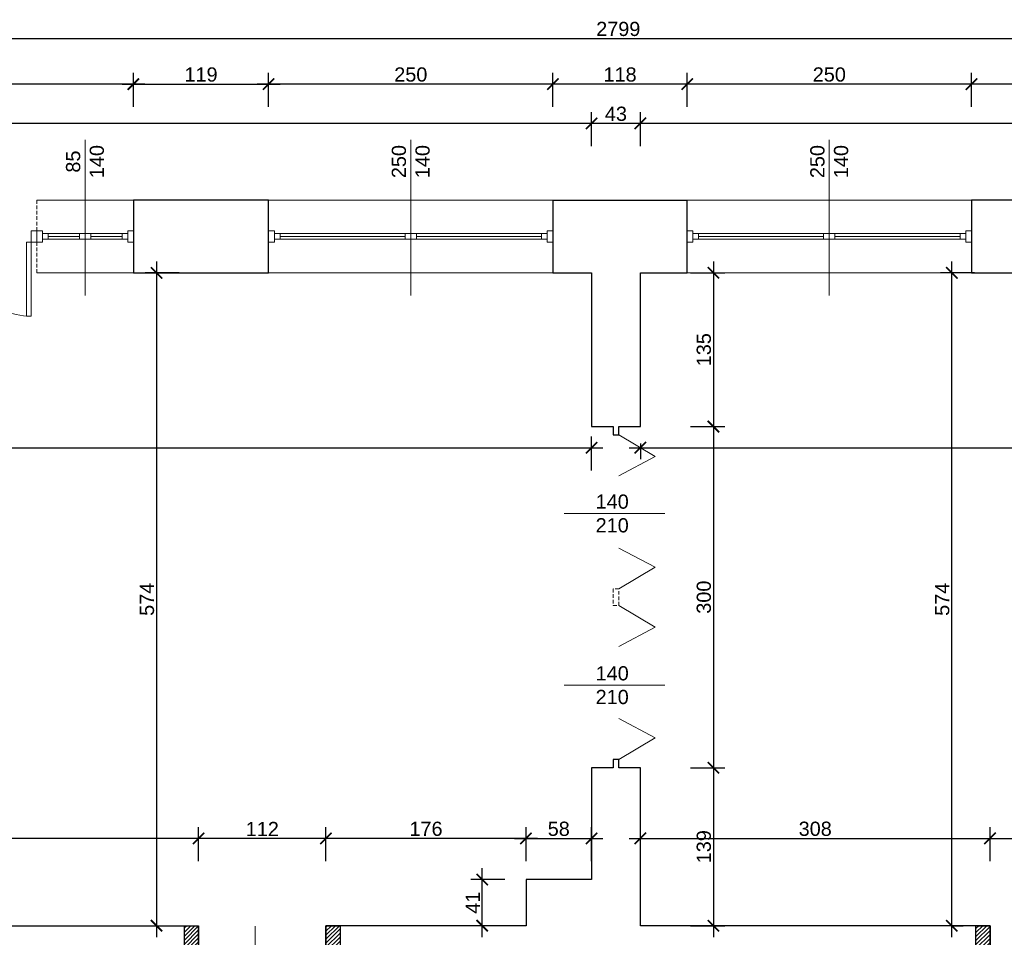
# Model space of a CAD drawing. Header units: millimetres. Extents: x 2709036 to 2756280, y 168165 to 192362.
# Tile 55 of 192: x 2715064 to 2715930, y 186406 to 187213. Entities that reach past the tile are written whole.
import ezdxf

# ---------------------------------------------------------------- set-up
doc = ezdxf.new("R2010")
doc.units = ezdxf.units.MM
doc.header["$MEASUREMENT"] = 0
doc.linetypes.add('HIDDEN2', pattern=[4.7625, 3.175, -1.5875])
for name, color, linetype, lineweight in [('__MAZ_OPIS_STOLARKA', 7, 'Continuous', 0), ('__MAZ_SCHODY', 7, 'Continuous', 0), ('__MAZ_STOLARKA DRZWIOWA ISTN', 7, 'Continuous', 9), ('__MAZ_STOLARKA OKIENNA', 7, 'Continuous', 9), ('__MAZ_WYMIARY', 7, 'Continuous', 9), ('__MAZ_ŚCIANY ISTNIEJĄCE', 7, 'Continuous', 30)]:
    doc.layers.add(name, color=color, linetype=linetype, lineweight=lineweight)
doc.styles.add('Arial', font='arial.ttf')
doc.styles.add('Dimensions', font='arial.ttf')
doc.styles.add('styl1', font='arial.ttf')
doc.dimstyles.new('100', dxfattribs={"dimtxt": 10, "dimasz": 10, "dimexe": 18, "dimexo": 15, "dimgap": 9, "dimtad": 1, "dimdec": 1, "dimrnd": 0.5, "dimdsep": 46, "dimtxsty": 'Dimensions', "dimblk": 'ARCHTICK', "dimcen": 9, "dimdle": 10, "dimadec": 1, "dimazin": 2, "dimtfac": 1, "dimtdec": 4, "dimtofl": 0, "dimtmove": 2, "dimatfit": 3, "dimfxl": 1, "dimtolj": 1, "dimtzin": 0, "dimarcsym": 0})

# ---------------------------------------------------------------- blocks, each defined once
blk = doc.blocks.new('_ArchTick')
at = {"color": 0, "linetype": 'ByBlock', "const_width": 0.15}
blk.add_lwpolyline([(-0.5, -0.5), (0.5, 0.5)], dxfattribs=at)
blk = doc.blocks.new('*D28')
at = {"layer": '__MAZ_WYMIARY', "color": 0, "lineweight": -2}
for p, q in [((2715333.18, 186473.29), (2715333.18, 186503.29)), ((2715509.1, 186473.29), (2715509.1, 186503.29)), ((2715519.1, 186493.29), (2715323.18, 186493.29))]:
    blk.add_line(p, q, dxfattribs=at)
at = {"layer": 'Defpoints', "color": 0, "lineweight": 30}
for p in [(2715333.18, 186493.29), (2715333.18, 186416.55), (2715509.1, 186416.55)]:
    blk.add_point(p, dxfattribs=at)
at = {"layer": '__MAZ_WYMIARY', "color": 0, "lineweight": -2, "xscale": 10, "yscale": 10, "zscale": 10, "rotation": 180}
blk.add_blockref('_ArchTick', (2715333.18, 186493.29), dxfattribs=at)
at = {"layer": '__MAZ_WYMIARY', "color": 0, "lineweight": -2, "xscale": 10, "yscale": 10, "zscale": 10}
blk.add_blockref('_ArchTick', (2715509.1, 186493.29), dxfattribs=at)
at = {"layer": '__MAZ_WYMIARY', "color": 0, "lineweight": 5, "insert": (2715421.14, 186501.67), "char_height": 12.5, "attachment_point": 5, "style": 'Arial'}
blk.add_mtext('\\A1;176', dxfattribs=at)
blk = doc.blocks.new('*D29')
at = {"layer": '__MAZ_WYMIARY', "color": 0, "lineweight": -2}
for p, q in [((2715221.18, 186473.29), (2715221.18, 186503.29)), ((2715333.18, 186473.29), (2715333.18, 186503.29)), ((2715343.18, 186493.29), (2715211.18, 186493.29))]:
    blk.add_line(p, q, dxfattribs=at)
at = {"layer": 'Defpoints', "color": 0, "lineweight": 30}
for p in [(2715221.18, 186493.29), (2715221.18, 186416.55), (2715333.18, 186416.55)]:
    blk.add_point(p, dxfattribs=at)
at = {"layer": '__MAZ_WYMIARY', "color": 0, "lineweight": -2, "xscale": 10, "yscale": 10, "zscale": 10, "rotation": 180}
blk.add_blockref('_ArchTick', (2715221.18, 186493.29), dxfattribs=at)
at = {"layer": '__MAZ_WYMIARY', "color": 0, "lineweight": -2, "xscale": 10, "yscale": 10, "zscale": 10}
blk.add_blockref('_ArchTick', (2715333.18, 186493.29), dxfattribs=at)
at = {"layer": '__MAZ_WYMIARY', "color": 0, "lineweight": 5, "insert": (2715277.18, 186501.56), "char_height": 12.5, "attachment_point": 5, "style": 'Arial'}
blk.add_mtext('\\A1;112', dxfattribs=at)
blk = doc.blocks.new('*D30')
at = {"layer": '__MAZ_WYMIARY', "color": 0, "lineweight": -2}
for p, q in [((2714485.68, 186473.29), (2714485.68, 186503.29)), ((2715221.18, 186473.29), (2715221.18, 186503.29)), ((2715231.18, 186493.29), (2714475.68, 186493.29))]:
    blk.add_line(p, q, dxfattribs=at)
at = {"layer": 'Defpoints', "color": 0, "lineweight": 30}
for p in [(2714485.68, 186493.29), (2714485.68, 186416.55), (2715221.18, 186416.55)]:
    blk.add_point(p, dxfattribs=at)
at = {"layer": '__MAZ_WYMIARY', "color": 0, "lineweight": -2, "xscale": 10, "yscale": 10, "zscale": 10, "rotation": 180}
blk.add_blockref('_ArchTick', (2714485.68, 186493.29), dxfattribs=at)
at = {"layer": '__MAZ_WYMIARY', "color": 0, "lineweight": -2, "xscale": 10, "yscale": 10, "zscale": 10}
blk.add_blockref('_ArchTick', (2715221.18, 186493.29), dxfattribs=at)
at = {"layer": '__MAZ_WYMIARY', "color": 0, "lineweight": 5, "insert": (2714853.43, 186501.68), "char_height": 12.5, "attachment_point": 5, "style": 'Arial'}
blk.add_mtext('\\A1;736', dxfattribs=at)
blk = doc.blocks.new('*D157')
at = {"layer": '__MAZ_WYMIARY', "color": 0, "lineweight": -2}
for p, q in [((2714485.68, 186816.8), (2714485.68, 186846.8)), ((2715566.68, 186816.8), (2715566.68, 186846.8)), ((2714475.68, 186836.8), (2715576.68, 186836.8))]:
    blk.add_line(p, q, dxfattribs=at)
at = {"layer": 'Defpoints', "color": 0, "lineweight": 30}
for p in [(2715566.68, 186836.8), (2715566.68, 186555.39), (2714485.68, 186500.47)]:
    blk.add_point(p, dxfattribs=at)
at = {"layer": '__MAZ_WYMIARY', "color": 0, "lineweight": -2, "xscale": 10, "yscale": 10, "zscale": 10, "rotation": 180}
blk.add_blockref('_ArchTick', (2714485.68, 186836.8), dxfattribs=at)
at = {"layer": '__MAZ_WYMIARY', "color": 0, "lineweight": -2, "xscale": 10, "yscale": 10, "zscale": 10}
blk.add_blockref('_ArchTick', (2715566.68, 186836.8), dxfattribs=at)
at = {"layer": '__MAZ_WYMIARY', "color": 0, "lineweight": 5, "insert": (2715026.18, 186845.18), "char_height": 12.5, "attachment_point": 5, "style": 'Arial'}
blk.add_mtext('\\A1;1081', dxfattribs=at)
blk = doc.blocks.new('*D158')
at = {"layer": '__MAZ_WYMIARY', "color": 0, "lineweight": -2}
for p, q in [((2715184.15, 187000.55), (2715184.15, 186406.55)), ((2715204.15, 186990.55), (2715174.15, 186990.55)), ((2715184.15, 186416.55), (2715194.15, 186416.55))]:
    blk.add_line(p, q, dxfattribs=at)
at = {"layer": 'Defpoints', "color": 0, "lineweight": 30}
for p in [(2715255.98, 186990.55), (2715182.11, 186416.55), (2715184.15, 186416.55)]:
    blk.add_point(p, dxfattribs=at)
at = {"layer": '__MAZ_WYMIARY', "color": 0, "lineweight": -2, "xscale": 10, "yscale": 10, "zscale": 10}
for p, rotation in [((2715184.15, 186990.55), 90), ((2715184.15, 186416.55), 270)]:
    blk.add_blockref('_ArchTick', p, dxfattribs=dict(at, rotation=rotation))
at = {"layer": '__MAZ_WYMIARY', "color": 0, "lineweight": 5, "insert": (2715175.79, 186703.55), "char_height": 12.5, "attachment_point": 5, "rotation": 90, "style": 'Arial'}
blk.add_mtext('\\A1;574', dxfattribs=at)
blk = doc.blocks.new('*D159')
at = {"layer": '__MAZ_WYMIARY', "color": 0, "lineweight": -2}
for p, q in [((2715673.9, 187000.55), (2715673.9, 186845.39)), ((2715653.9, 186990.55), (2715683.9, 186990.55)), ((2715653.9, 186855.39), (2715683.9, 186855.39))]:
    blk.add_line(p, q, dxfattribs=at)
at = {"layer": 'Defpoints', "color": 0, "lineweight": 30}
for p in [(2715609.68, 186990.55), (2715609.68, 186855.39), (2715673.9, 186855.39)]:
    blk.add_point(p, dxfattribs=at)
at = {"layer": '__MAZ_WYMIARY', "color": 0, "lineweight": -2, "xscale": 10, "yscale": 10, "zscale": 10}
for p, rotation in [((2715673.9, 186990.55), 90), ((2715673.9, 186855.39), 270)]:
    blk.add_blockref('_ArchTick', p, dxfattribs=dict(at, rotation=rotation))
at = {"layer": '__MAZ_WYMIARY', "color": 0, "lineweight": 5, "insert": (2715665.51, 186922.97), "char_height": 12.5, "attachment_point": 5, "rotation": 90, "style": 'Arial'}
blk.add_mtext('\\A1;135', dxfattribs=at)
blk = doc.blocks.new('*D160')
at = {"layer": '__MAZ_WYMIARY', "color": 0, "lineweight": -2}
for p, q in [((2715673.9, 186865.39), (2715673.9, 186545.39)), ((2715653.9, 186855.39), (2715683.9, 186855.39)), ((2715653.9, 186555.39), (2715683.9, 186555.39))]:
    blk.add_line(p, q, dxfattribs=at)
at = {"layer": 'Defpoints', "color": 0, "lineweight": 30}
for p in [(2715609.68, 186855.39), (2715609.68, 186555.39), (2715673.9, 186555.39)]:
    blk.add_point(p, dxfattribs=at)
at = {"layer": '__MAZ_WYMIARY', "color": 0, "lineweight": -2, "xscale": 10, "yscale": 10, "zscale": 10}
for p, rotation in [((2715673.9, 186855.39), 90), ((2715673.9, 186555.39), 270)]:
    blk.add_blockref('_ArchTick', p, dxfattribs=dict(at, rotation=rotation))
at = {"layer": '__MAZ_WYMIARY', "color": 0, "lineweight": 5, "insert": (2715665.51, 186705.39), "char_height": 12.5, "attachment_point": 5, "rotation": 90, "style": 'Arial'}
blk.add_mtext('\\A1;300', dxfattribs=at)
blk = doc.blocks.new('*D161')
at = {"layer": '__MAZ_WYMIARY', "color": 0, "lineweight": -2}
for p, q in [((2715673.9, 186565.39), (2715673.9, 186406.55)), ((2715653.9, 186555.39), (2715683.9, 186555.39)), ((2715653.9, 186416.55), (2715683.9, 186416.55))]:
    blk.add_line(p, q, dxfattribs=at)
at = {"layer": 'Defpoints', "color": 0, "lineweight": 30}
for p in [(2715609.68, 186555.39), (2715609.68, 186416.55), (2715673.9, 186416.55)]:
    blk.add_point(p, dxfattribs=at)
at = {"layer": '__MAZ_WYMIARY', "color": 0, "lineweight": -2, "xscale": 10, "yscale": 10, "zscale": 10}
for p, rotation in [((2715673.9, 186555.39), 90), ((2715673.9, 186416.55), 270)]:
    blk.add_blockref('_ArchTick', p, dxfattribs=dict(at, rotation=rotation))
at = {"layer": '__MAZ_WYMIARY', "color": 0, "lineweight": 5, "insert": (2715665.51, 186485.97), "char_height": 12.5, "attachment_point": 5, "rotation": 90, "style": 'Arial'}
blk.add_mtext('\\A1;139', dxfattribs=at)
blk = doc.blocks.new('*D162')
at = {"layer": '__MAZ_WYMIARY', "color": 0, "lineweight": -2}
for p, q in [((2715883.53, 186406.55), (2715883.53, 187000.55)), ((2715903.5, 186990.55), (2715873.53, 186990.55)), ((2715883.53, 186416.55), (2715893.53, 186416.55))]:
    blk.add_line(p, q, dxfattribs=at)
at = {"layer": 'Defpoints', "color": 0, "lineweight": 30}
for p in [(2715883.53, 186990.55), (2715918.5, 186990.55), (2715870.06, 186416.55)]:
    blk.add_point(p, dxfattribs=at)
at = {"layer": '__MAZ_WYMIARY', "color": 0, "lineweight": -2, "xscale": 10, "yscale": 10, "zscale": 10}
for p, rotation in [((2715883.53, 186990.55), 90), ((2715883.53, 186416.55), 270)]:
    blk.add_blockref('_ArchTick', p, dxfattribs=dict(at, rotation=rotation))
at = {"layer": '__MAZ_WYMIARY', "color": 0, "lineweight": 5, "insert": (2715875.18, 186703.55), "char_height": 12.5, "attachment_point": 5, "rotation": 90, "style": 'Arial'}
blk.add_mtext('\\A1;574', dxfattribs=at)
blk = doc.blocks.new('*D163')
at = {"layer": '__MAZ_WYMIARY', "color": 0, "lineweight": -2}
for p, q in [((2715609.68, 186840.39), (2715609.68, 186826.8)), ((2715599.68, 186836.8), (2716699.68, 186836.8)), ((2716689.68, 186836.8), (2716689.68, 186826.8))]:
    blk.add_line(p, q, dxfattribs=at)
at = {"layer": 'Defpoints', "color": 0, "lineweight": 30}
for p in [(2715609.68, 186855.39), (2716689.68, 186848.77), (2716689.68, 186836.8)]:
    blk.add_point(p, dxfattribs=at)
at = {"layer": '__MAZ_WYMIARY', "color": 0, "lineweight": -2, "xscale": 10, "yscale": 10, "zscale": 10, "rotation": 180}
blk.add_blockref('_ArchTick', (2715609.68, 186836.8), dxfattribs=at)
at = {"layer": '__MAZ_WYMIARY', "color": 0, "lineweight": -2, "xscale": 10, "yscale": 10, "zscale": 10}
blk.add_blockref('_ArchTick', (2716689.68, 186836.8), dxfattribs=at)
at = {"layer": '__MAZ_WYMIARY', "color": 0, "lineweight": 5, "insert": (2716149.68, 186845.18), "char_height": 12.5, "attachment_point": 5, "style": 'Arial'}
blk.add_mtext('\\A1;1080', dxfattribs=at)
blk = doc.blocks.new('*D274')
at = {"layer": '__MAZ_WYMIARY', "color": 0, "lineweight": -2}
for p, q in [((2715609.68, 187101.96), (2715609.68, 187131.96)), ((2716689.68, 187101.96), (2716689.68, 187131.96)), ((2716699.68, 187121.96), (2715599.68, 187121.96))]:
    blk.add_line(p, q, dxfattribs=at)
at = {"layer": 'Defpoints', "color": 0, "lineweight": 30}
for p in [(2715609.68, 187121.96), (2715609.68, 186990.55), (2716689.68, 186990.55)]:
    blk.add_point(p, dxfattribs=at)
at = {"layer": '__MAZ_WYMIARY', "color": 0, "lineweight": -2, "xscale": 10, "yscale": 10, "zscale": 10, "rotation": 180}
blk.add_blockref('_ArchTick', (2715609.68, 187121.96), dxfattribs=at)
at = {"layer": '__MAZ_WYMIARY', "color": 0, "lineweight": -2, "xscale": 10, "yscale": 10, "zscale": 10}
blk.add_blockref('_ArchTick', (2716689.68, 187121.96), dxfattribs=at)
at = {"layer": '__MAZ_WYMIARY', "color": 0, "lineweight": 5, "insert": (2716149.68, 187130.34), "char_height": 12.5, "attachment_point": 5, "style": 'Arial'}
blk.add_mtext('\\A1;1080', dxfattribs=at)
blk = doc.blocks.new('*D275')
at = {"layer": '__MAZ_WYMIARY', "color": 0, "lineweight": -2}
for p, q in [((2715566.68, 187101.96), (2715566.68, 187131.96)), ((2715609.68, 187101.96), (2715609.68, 187131.96)), ((2715619.68, 187121.96), (2715556.68, 187121.96))]:
    blk.add_line(p, q, dxfattribs=at)
at = {"layer": 'Defpoints', "color": 0, "lineweight": 30}
for p in [(2715566.68, 187121.96), (2715566.68, 186990.55), (2715609.68, 186990.55)]:
    blk.add_point(p, dxfattribs=at)
at = {"layer": '__MAZ_WYMIARY', "color": 0, "lineweight": -2, "xscale": 10, "yscale": 10, "zscale": 10, "rotation": 180}
blk.add_blockref('_ArchTick', (2715566.68, 187121.96), dxfattribs=at)
at = {"layer": '__MAZ_WYMIARY', "color": 0, "lineweight": -2, "xscale": 10, "yscale": 10, "zscale": 10}
blk.add_blockref('_ArchTick', (2715609.68, 187121.96), dxfattribs=at)
at = {"layer": '__MAZ_WYMIARY', "color": 0, "lineweight": 5, "insert": (2715588.18, 187130.35), "char_height": 12.5, "attachment_point": 5, "style": 'Arial'}
blk.add_mtext('\\A1;43', dxfattribs=at)
blk = doc.blocks.new('*D276')
at = {"layer": '__MAZ_WYMIARY', "color": 0, "lineweight": -2}
for p, q in [((2714485.68, 187101.96), (2714485.68, 187131.96)), ((2715566.68, 187101.96), (2715566.68, 187131.96)), ((2715576.68, 187121.96), (2714475.68, 187121.96))]:
    blk.add_line(p, q, dxfattribs=at)
at = {"layer": 'Defpoints', "color": 0, "lineweight": 30}
for p in [(2714485.68, 187121.96), (2714485.68, 186990.55), (2715566.68, 186990.55)]:
    blk.add_point(p, dxfattribs=at)
at = {"layer": '__MAZ_WYMIARY', "color": 0, "lineweight": -2, "xscale": 10, "yscale": 10, "zscale": 10, "rotation": 180}
blk.add_blockref('_ArchTick', (2714485.68, 187121.96), dxfattribs=at)
at = {"layer": '__MAZ_WYMIARY', "color": 0, "lineweight": -2, "xscale": 10, "yscale": 10, "zscale": 10}
blk.add_blockref('_ArchTick', (2715566.68, 187121.96), dxfattribs=at)
at = {"layer": '__MAZ_WYMIARY', "color": 0, "lineweight": 5, "insert": (2715026.18, 187130.34), "char_height": 12.5, "attachment_point": 5, "style": 'Arial'}
blk.add_mtext('\\A1;1081', dxfattribs=at)
blk = doc.blocks.new('*D284')
at = {"layer": '__MAZ_WYMIARY', "color": 0, "lineweight": -2}
for p, q in [((2715900.83, 187136.52), (2715900.83, 187166.52)), ((2716018.04, 187136.52), (2716018.04, 187166.52)), ((2716028.04, 187156.52), (2715890.83, 187156.52))]:
    blk.add_line(p, q, dxfattribs=at)
at = {"layer": 'Defpoints', "color": 0, "lineweight": 30}
for p in [(2715900.83, 187156.52), (2715900.83, 187054.55), (2716018.04, 187054.55)]:
    blk.add_point(p, dxfattribs=at)
at = {"layer": '__MAZ_WYMIARY', "color": 0, "lineweight": -2, "xscale": 10, "yscale": 10, "zscale": 10, "rotation": 180}
blk.add_blockref('_ArchTick', (2715900.83, 187156.52), dxfattribs=at)
at = {"layer": '__MAZ_WYMIARY', "color": 0, "lineweight": -2, "xscale": 10, "yscale": 10, "zscale": 10}
blk.add_blockref('_ArchTick', (2716018.04, 187156.52), dxfattribs=at)
at = {"layer": '__MAZ_WYMIARY', "color": 0, "lineweight": 5, "insert": (2715959.44, 187164.79), "char_height": 12.5, "attachment_point": 5, "style": 'Arial'}
blk.add_mtext('\\A1;117', dxfattribs=at)
blk = doc.blocks.new('*D285')
at = {"layer": '__MAZ_WYMIARY', "color": 0, "lineweight": -2}
for p, q in [((2715650.83, 187136.52), (2715650.83, 187166.52)), ((2715900.83, 187136.52), (2715900.83, 187166.52)), ((2715910.83, 187156.52), (2715640.83, 187156.52))]:
    blk.add_line(p, q, dxfattribs=at)
at = {"layer": 'Defpoints', "color": 0, "lineweight": 30}
for p in [(2715650.83, 187156.52), (2715650.83, 187054.55), (2715900.83, 187054.55)]:
    blk.add_point(p, dxfattribs=at)
at = {"layer": '__MAZ_WYMIARY', "color": 0, "lineweight": -2, "xscale": 10, "yscale": 10, "zscale": 10, "rotation": 180}
blk.add_blockref('_ArchTick', (2715650.83, 187156.52), dxfattribs=at)
at = {"layer": '__MAZ_WYMIARY', "color": 0, "lineweight": -2, "xscale": 10, "yscale": 10, "zscale": 10}
blk.add_blockref('_ArchTick', (2715900.83, 187156.52), dxfattribs=at)
at = {"layer": '__MAZ_WYMIARY', "color": 0, "lineweight": 5, "insert": (2715775.83, 187164.9), "char_height": 12.5, "attachment_point": 5, "style": 'Arial'}
blk.add_mtext('\\A1;250', dxfattribs=at)
blk = doc.blocks.new('*D286')
at = {"layer": '__MAZ_WYMIARY', "color": 0, "lineweight": -2}
for p, q in [((2715532.77, 187136.52), (2715532.77, 187166.52)), ((2715650.83, 187136.52), (2715650.83, 187166.52)), ((2715660.83, 187156.52), (2715522.77, 187156.52))]:
    blk.add_line(p, q, dxfattribs=at)
at = {"layer": 'Defpoints', "color": 0, "lineweight": 30}
for p in [(2715532.77, 187156.52), (2715532.77, 187054.55), (2715650.83, 187054.55)]:
    blk.add_point(p, dxfattribs=at)
at = {"layer": '__MAZ_WYMIARY', "color": 0, "lineweight": -2, "xscale": 10, "yscale": 10, "zscale": 10, "rotation": 180}
blk.add_blockref('_ArchTick', (2715532.77, 187156.52), dxfattribs=at)
at = {"layer": '__MAZ_WYMIARY', "color": 0, "lineweight": -2, "xscale": 10, "yscale": 10, "zscale": 10}
blk.add_blockref('_ArchTick', (2715650.83, 187156.52), dxfattribs=at)
at = {"layer": '__MAZ_WYMIARY', "color": 0, "lineweight": 5, "insert": (2715591.8, 187164.9), "char_height": 12.5, "attachment_point": 5, "style": 'Arial'}
blk.add_mtext('\\A1;118', dxfattribs=at)
blk = doc.blocks.new('*D287')
at = {"layer": '__MAZ_WYMIARY', "color": 0, "lineweight": -2}
for p, q in [((2715282.77, 187136.52), (2715282.77, 187166.52)), ((2715532.77, 187136.52), (2715532.77, 187166.52)), ((2715542.77, 187156.52), (2715272.77, 187156.52))]:
    blk.add_line(p, q, dxfattribs=at)
at = {"layer": 'Defpoints', "color": 0, "lineweight": 30}
for p in [(2715282.77, 187156.52), (2715282.77, 187054.55), (2715532.77, 187054.61)]:
    blk.add_point(p, dxfattribs=at)
at = {"layer": '__MAZ_WYMIARY', "color": 0, "lineweight": -2, "xscale": 10, "yscale": 10, "zscale": 10, "rotation": 180}
blk.add_blockref('_ArchTick', (2715282.77, 187156.52), dxfattribs=at)
at = {"layer": '__MAZ_WYMIARY', "color": 0, "lineweight": -2, "xscale": 10, "yscale": 10, "zscale": 10}
blk.add_blockref('_ArchTick', (2715532.77, 187156.52), dxfattribs=at)
at = {"layer": '__MAZ_WYMIARY', "color": 0, "lineweight": 5, "insert": (2715407.77, 187164.9), "char_height": 12.5, "attachment_point": 5, "style": 'Arial'}
blk.add_mtext('\\A1;250', dxfattribs=at)
blk = doc.blocks.new('*D288')
at = {"layer": '__MAZ_WYMIARY', "color": 0, "lineweight": -2}
for p, q in [((2715163.79, 187136.52), (2715163.79, 187166.52)), ((2715282.77, 187136.52), (2715282.77, 187166.52)), ((2715153.79, 187156.52), (2715292.77, 187156.52))]:
    blk.add_line(p, q, dxfattribs=at)
at = {"layer": 'Defpoints', "color": 0, "lineweight": 30}
for p in [(2715282.77, 187156.52), (2715163.79, 187054.55), (2715282.77, 187054.61)]:
    blk.add_point(p, dxfattribs=at)
at = {"layer": '__MAZ_WYMIARY', "color": 0, "lineweight": -2, "xscale": 10, "yscale": 10, "zscale": 10, "rotation": 180}
blk.add_blockref('_ArchTick', (2715163.79, 187156.52), dxfattribs=at)
at = {"layer": '__MAZ_WYMIARY', "color": 0, "lineweight": -2, "xscale": 10, "yscale": 10, "zscale": 10}
blk.add_blockref('_ArchTick', (2715282.77, 187156.52), dxfattribs=at)
at = {"layer": '__MAZ_WYMIARY', "color": 0, "lineweight": 5, "insert": (2715223.28, 187164.9), "char_height": 12.5, "attachment_point": 5, "style": 'Arial'}
blk.add_mtext('\\A1;119', dxfattribs=at)
blk = doc.blocks.new('*D289')
at = {"layer": '__MAZ_WYMIARY', "color": 0, "lineweight": -2}
for p, q in [((2714918.79, 187136.52), (2714918.79, 187166.52)), ((2715163.79, 187136.52), (2715163.79, 187166.52)), ((2715173.79, 187156.52), (2714908.79, 187156.52))]:
    blk.add_line(p, q, dxfattribs=at)
at = {"layer": 'Defpoints', "color": 0, "lineweight": 30}
for p in [(2714918.79, 187156.52), (2714918.79, 187054.55), (2715163.79, 187054.55)]:
    blk.add_point(p, dxfattribs=at)
at = {"layer": '__MAZ_WYMIARY', "color": 0, "lineweight": -2, "xscale": 10, "yscale": 10, "zscale": 10, "rotation": 180}
blk.add_blockref('_ArchTick', (2714918.79, 187156.52), dxfattribs=at)
at = {"layer": '__MAZ_WYMIARY', "color": 0, "lineweight": -2, "xscale": 10, "yscale": 10, "zscale": 10}
blk.add_blockref('_ArchTick', (2715163.79, 187156.52), dxfattribs=at)
at = {"layer": '__MAZ_WYMIARY', "color": 0, "lineweight": 5, "insert": (2715041.29, 187164.9), "char_height": 12.5, "attachment_point": 5, "style": 'Arial'}
blk.add_mtext('\\A1;245', dxfattribs=at)
blk = doc.blocks.new('*D293')
at = {"layer": '__MAZ_WYMIARY', "color": 0, "lineweight": -2}
for p, q in [((2714190.68, 187176.57), (2714190.68, 187206.57)), ((2716989.75, 187176.57), (2716989.75, 187206.57)), ((2714180.68, 187196.57), (2716999.75, 187196.57))]:
    blk.add_line(p, q, dxfattribs=at)
at = {"layer": 'Defpoints', "color": 0, "lineweight": 30}
for p in [(2716989.75, 187196.57), (2714190.68, 187054.55), (2716989.75, 187054.55)]:
    blk.add_point(p, dxfattribs=at)
at = {"layer": '__MAZ_WYMIARY', "color": 0, "lineweight": -2, "xscale": 10, "yscale": 10, "zscale": 10, "rotation": 180}
blk.add_blockref('_ArchTick', (2714190.68, 187196.57), dxfattribs=at)
at = {"layer": '__MAZ_WYMIARY', "color": 0, "lineweight": -2, "xscale": 10, "yscale": 10, "zscale": 10}
blk.add_blockref('_ArchTick', (2716989.75, 187196.57), dxfattribs=at)
at = {"layer": '__MAZ_WYMIARY', "color": 0, "lineweight": 5, "insert": (2715590.22, 187204.95), "char_height": 12.5, "attachment_point": 5, "style": 'Arial'}
blk.add_mtext('\\A1;2799', dxfattribs=at)
blk = doc.blocks.new('*D294')
at = {"layer": '__MAZ_WYMIARY', "color": 0, "lineweight": -2}
for p, q in [((2715509.1, 186473.29), (2715509.1, 186503.29)), ((2715566.68, 186473.29), (2715566.68, 186503.29)), ((2715499.1, 186493.29), (2715576.68, 186493.29))]:
    blk.add_line(p, q, dxfattribs=at)
at = {"layer": 'Defpoints', "color": 0, "lineweight": 30}
for p in [(2715566.68, 186493.29), (2715509.1, 186457.09), (2715566.68, 186457.09)]:
    blk.add_point(p, dxfattribs=at)
at = {"layer": '__MAZ_WYMIARY', "color": 0, "lineweight": -2, "xscale": 10, "yscale": 10, "zscale": 10, "rotation": 180}
blk.add_blockref('_ArchTick', (2715509.1, 186493.29), dxfattribs=at)
at = {"layer": '__MAZ_WYMIARY', "color": 0, "lineweight": -2, "xscale": 10, "yscale": 10, "zscale": 10}
blk.add_blockref('_ArchTick', (2715566.68, 186493.29), dxfattribs=at)
at = {"layer": '__MAZ_WYMIARY', "color": 0, "lineweight": 5, "insert": (2715537.89, 186501.67), "char_height": 12.5, "attachment_point": 5, "style": 'Arial'}
blk.add_mtext('\\A1;58', dxfattribs=at)
blk = doc.blocks.new('*D295')
at = {"layer": '__MAZ_WYMIARY', "color": 0, "lineweight": -2}
for p, q in [((2715470.53, 186406.55), (2715470.53, 186467.09)), ((2715490.53, 186457.09), (2715460.53, 186457.09)), ((2715490.53, 186416.55), (2715460.53, 186416.55))]:
    blk.add_line(p, q, dxfattribs=at)
at = {"layer": 'Defpoints', "color": 0, "lineweight": 30}
for p in [(2715470.53, 186457.09), (2715509.1, 186457.09), (2715509.1, 186416.55)]:
    blk.add_point(p, dxfattribs=at)
at = {"layer": '__MAZ_WYMIARY', "color": 0, "lineweight": -2, "xscale": 10, "yscale": 10, "zscale": 10}
for p, rotation in [((2715470.53, 186457.09), 90), ((2715470.53, 186416.55), 270)]:
    blk.add_blockref('_ArchTick', p, dxfattribs=dict(at, rotation=rotation))
at = {"layer": '__MAZ_WYMIARY', "color": 0, "lineweight": 5, "insert": (2715462.26, 186436.82), "char_height": 12.5, "attachment_point": 5, "rotation": 90, "style": 'Arial'}
blk.add_mtext('\\A1;41', dxfattribs=at)
blk = doc.blocks.new('*D671')
at = {"layer": '__MAZ_WYMIARY', "color": 0, "lineweight": -2}
for p, q in [((2715609.68, 186473.29), (2715609.68, 186503.29)), ((2715917.18, 186473.29), (2715917.18, 186503.29)), ((2715599.68, 186493.29), (2715927.18, 186493.29))]:
    blk.add_line(p, q, dxfattribs=at)
at = {"layer": 'Defpoints', "color": 0, "lineweight": 30}
for p in [(2715917.18, 186493.29), (2715609.68, 186416.55), (2715917.18, 186416.55)]:
    blk.add_point(p, dxfattribs=at)
at = {"layer": '__MAZ_WYMIARY', "color": 0, "lineweight": -2, "xscale": 10, "yscale": 10, "zscale": 10, "rotation": 180}
blk.add_blockref('_ArchTick', (2715609.68, 186493.29), dxfattribs=at)
at = {"layer": '__MAZ_WYMIARY', "color": 0, "lineweight": -2, "xscale": 10, "yscale": 10, "zscale": 10}
blk.add_blockref('_ArchTick', (2715917.18, 186493.29), dxfattribs=at)
at = {"layer": '__MAZ_WYMIARY', "color": 0, "lineweight": 5, "insert": (2715763.43, 186501.68), "char_height": 12.5, "attachment_point": 5, "style": 'Arial'}
blk.add_mtext('\\A1;308', dxfattribs=at)
blk = doc.blocks.new('*D672')
at = {"layer": '__MAZ_WYMIARY', "color": 0, "lineweight": -2}
for p, q in [((2715917.18, 186473.29), (2715917.18, 186503.29)), ((2716029.18, 186473.29), (2716029.18, 186503.29)), ((2715907.18, 186493.29), (2716039.18, 186493.29))]:
    blk.add_line(p, q, dxfattribs=at)
at = {"layer": 'Defpoints', "color": 0, "lineweight": 30}
for p in [(2716029.18, 186493.29), (2715917.18, 186416.55), (2716029.18, 186416.55)]:
    blk.add_point(p, dxfattribs=at)
at = {"layer": '__MAZ_WYMIARY', "color": 0, "lineweight": -2, "xscale": 10, "yscale": 10, "zscale": 10, "rotation": 180}
blk.add_blockref('_ArchTick', (2715917.18, 186493.29), dxfattribs=at)
at = {"layer": '__MAZ_WYMIARY', "color": 0, "lineweight": -2, "xscale": 10, "yscale": 10, "zscale": 10}
blk.add_blockref('_ArchTick', (2716029.18, 186493.29), dxfattribs=at)
at = {"layer": '__MAZ_WYMIARY', "color": 0, "lineweight": 5, "insert": (2715973.18, 186501.56), "char_height": 12.5, "attachment_point": 5, "style": 'Arial'}
blk.add_mtext('\\A1;112', dxfattribs=at)

msp = doc.modelspace()

# ---------------------------------------------------------------- hatches: boundary and pattern name
at = {"layer": '__MAZ_ŚCIANY ISTNIEJĄCE', "lineweight": 0, "ltscale": 15}
h = msp.add_hatch(dxfattribs=at)
h.set_pattern_fill('ANSI31', color=252, scale=20)
h.paths.add_polyline_path([(2715208.68, 186416.55), (2715208.68, 186373.55), (2715221.18, 186373.55), (2715221.18, 186416.55)])
h.paths.add_polyline_path([(2715333.18, 186373.55), (2715345.68, 186373.55), (2715345.68, 186416.55), (2715333.18, 186416.55)])
h = msp.add_hatch(dxfattribs=at)
h.set_pattern_fill('ANSI31', color=252, scale=20)
h.paths.add_polyline_path([(2715904.68, 186373.55), (2715917.18, 186373.55), (2715917.18, 186416.55), (2715904.68, 186416.55)])
h.paths.add_polyline_path([(2716029.18, 186373.55), (2716041.68, 186373.55), (2716041.68, 186416.55), (2716029.18, 186416.55)])

# ---------------------------------------------------------------- linework, layer by layer
at = {"layer": '__MAZ_OPIS_STOLARKA', "color": 252}
for points in [[(2715121.29, 186970.58), (2715121.29, 187107.66)], [(2715407.77, 186970.58), (2715407.77, 187107.66)], [(2715775.83, 186970.58), (2715775.83, 187107.66)], [(2715542.58, 186778.92), (2715631.29, 186778.92)], [(2715542.58, 186627.96), (2715631.29, 186627.96)], [(2715270.85, 186339.97), (2715270.85, 186416.15)]]:
    msp.add_lwpolyline(points, dxfattribs=at)
at = {"layer": '__MAZ_SCHODY', "color": 252, "linetype": 'HIDDEN2', "lineweight": 5}
for p, q in [((2715078.79, 187054.55), (2715078.79, 187027.55)), ((2715163.79, 187054.55), (2715078.79, 187054.55)), ((2715532.77, 187054.55), (2715282.77, 187054.55)), ((2715900.83, 187054.55), (2715650.83, 187054.55)), ((2715078.79, 187017.55), (2715078.79, 186990.55)), ((2715078.79, 186990.55), (2715163.79, 186990.55)), ((2715282.77, 186990.55), (2715532.77, 186990.55)), ((2715650.83, 186990.55), (2715900.83, 186990.55)), ((2715590.68, 186712.67), (2715585.68, 186712.67)), ((2715585.68, 186712.67), (2715585.68, 186698.11)), ((2715590.68, 186698.11), (2715590.68, 186712.67)), ((2715585.68, 186698.11), (2715590.68, 186698.11))]:
    msp.add_line(p, q, dxfattribs=at)
at = {"layer": '__MAZ_STOLARKA DRZWIOWA ISTN', "color": 252, "linetype": 'Continuous'}
for points in [[(2715073.79, 187027.55), (2715078.79, 187027.55), (2715078.79, 187017.55), (2715073.79, 187017.55)], [(2715073.79, 187017.55), (2715069.79, 187017.55), (2715069.79, 186952.55), (2715073.79, 186952.55)]]:
    msp.add_lwpolyline(points, close=True, dxfattribs=at)
for points in [[(2715590.68, 186848.11), (2715622.68, 186829.09), (2715590.68, 186812.16)], [(2715590.68, 186712.67), (2715622.68, 186731.69), (2715590.68, 186748.62)], [(2715590.68, 186698.11), (2715622.68, 186679.09), (2715590.68, 186662.16)], [(2715590.68, 186562.67), (2715622.68, 186581.69), (2715590.68, 186598.62)]]:
    msp.add_lwpolyline(points, dxfattribs=at)
msp.add_arc((2715073.79, 187017.55), 65, 180, 270, dxfattribs=at)
at = {"layer": '__MAZ_STOLARKA OKIENNA', "color": 252, "linetype": 'Continuous'}
for p, q in [((2715078.79, 187054.55), (2715163.79, 187054.55)), ((2715282.77, 187054.55), (2715532.77, 187054.55)), ((2715650.83, 187054.55), (2715900.83, 187054.55)), ((2715088.79, 187020.05), (2715088.79, 187025.05)), ((2715088.79, 187022.55), (2715116.29, 187022.55)), ((2715116.29, 187020.05), (2715116.29, 187025.05)), ((2715126.29, 187020.05), (2715126.29, 187025.05)), ((2715153.79, 187022.55), (2715126.29, 187022.55)), ((2715153.79, 187020.05), (2715153.79, 187025.05)), ((2715292.77, 187020.05), (2715292.77, 187025.05)), ((2715292.77, 187022.55), (2715402.77, 187022.55)), ((2715402.77, 187020.05), (2715402.77, 187025.05)), ((2715412.77, 187020.05), (2715412.77, 187025.05)), ((2715522.77, 187022.55), (2715412.77, 187022.55)), ((2715522.77, 187020.05), (2715522.77, 187025.05)), ((2715660.83, 187020.05), (2715660.83, 187025.05)), ((2715660.83, 187022.55), (2715770.83, 187022.55)), ((2715770.83, 187020.05), (2715770.83, 187025.05)), ((2715780.83, 187020.05), (2715780.83, 187025.05)), ((2715890.83, 187022.55), (2715780.83, 187022.55)), ((2715890.83, 187020.05), (2715890.83, 187025.05)), ((2715078.79, 186990.55), (2715163.79, 186990.55)), ((2715282.77, 186990.55), (2715532.77, 186990.55)), ((2715650.83, 186990.55), (2715900.83, 186990.55))]:
    msp.add_line(p, q, dxfattribs=at)
for points in [[(2715083.79, 187027.55), (2715078.79, 187027.55), (2715078.79, 187017.55), (2715083.79, 187017.55)], [(2715083.79, 187020.05), (2715083.79, 187025.05), (2715121.29, 187025.05), (2715121.29, 187020.05)], [(2715158.79, 187020.05), (2715158.79, 187025.05), (2715121.29, 187025.05), (2715121.29, 187020.05)], [(2715158.79, 187027.55), (2715163.79, 187027.55), (2715163.79, 187017.55), (2715158.79, 187017.55)], [(2715287.77, 187027.55), (2715282.77, 187027.55), (2715282.77, 187017.55), (2715287.77, 187017.55)], [(2715287.77, 187020.05), (2715287.77, 187025.05), (2715407.77, 187025.05), (2715407.77, 187020.05)], [(2715527.77, 187020.05), (2715527.77, 187025.05), (2715407.77, 187025.05), (2715407.77, 187020.05)], [(2715527.77, 187027.55), (2715532.77, 187027.55), (2715532.77, 187017.55), (2715527.77, 187017.55)], [(2715655.83, 187027.55), (2715650.83, 187027.55), (2715650.83, 187017.55), (2715655.83, 187017.55)], [(2715655.83, 187020.05), (2715655.83, 187025.05), (2715775.83, 187025.05), (2715775.83, 187020.05)], [(2715895.83, 187020.05), (2715895.83, 187025.05), (2715775.83, 187025.05), (2715775.83, 187020.05)], [(2715895.83, 187027.55), (2715900.83, 187027.55), (2715900.83, 187017.55), (2715895.83, 187017.55)]]:
    msp.add_lwpolyline(points, close=True, dxfattribs=at)
at = {"layer": '__MAZ_ŚCIANY ISTNIEJĄCE', "color": 252, "ltscale": 15}
for p, q in [((2715163.79, 187054.55), (2715163.79, 186990.55)), ((2715282.77, 187054.55), (2715163.79, 187054.55)), ((2715282.77, 186990.55), (2715282.77, 187054.55)), ((2715532.77, 187054.55), (2715532.77, 186990.55)), ((2715532.77, 187054.55), (2715650.83, 187054.55)), ((2715650.83, 186990.55), (2715650.83, 187054.55)), ((2715900.83, 187054.55), (2715900.83, 186990.55)), ((2716018.04, 187054.55), (2715900.83, 187054.55)), ((2715163.79, 186990.55), (2715282.77, 186990.55)), ((2715532.77, 186990.55), (2715566.68, 186990.55)), ((2715566.68, 186990.55), (2715566.68, 186855.39)), ((2715609.68, 186855.39), (2715609.68, 186990.55)), ((2715609.68, 186990.55), (2715650.83, 186990.55)), ((2715900.83, 186990.55), (2716018.04, 186990.55)), ((2715566.68, 186855.39), (2715585.68, 186855.39)), ((2715585.68, 186855.39), (2715585.68, 186848.11)), ((2715590.68, 186855.39), (2715609.68, 186855.39)), ((2715590.68, 186848.11), (2715590.68, 186855.39)), ((2715585.68, 186848.11), (2715590.68, 186848.11)), ((2715590.68, 186562.67), (2715585.68, 186562.67)), ((2715585.68, 186562.67), (2715585.68, 186555.39)), ((2715590.68, 186555.39), (2715590.68, 186562.67)), ((2715585.68, 186555.39), (2715566.68, 186555.39)), ((2715566.68, 186555.39), (2715566.68, 186457.09)), ((2715609.68, 186555.39), (2715590.68, 186555.39)), ((2715609.68, 186437.08), (2715609.68, 186555.39)), ((2715566.68, 186457.09), (2715509.1, 186457.09)), ((2715509.1, 186457.09), (2715509.1, 186416.55)), ((2715609.68, 186416.55), (2715609.68, 186437.08)), ((2714485.68, 186416.55), (2715221.18, 186416.55)), ((2715221.18, 186373.55), (2715221.18, 186416.55)), ((2715333.18, 186416.55), (2715333.18, 186373.55)), ((2715509.1, 186416.55), (2715333.18, 186416.55)), ((2715917.18, 186416.55), (2715609.68, 186416.55)), ((2715917.18, 186373.55), (2715917.18, 186416.55))]:
    msp.add_line(p, q, dxfattribs=at)
for points in [[(2715208.68, 186416.55), (2715221.18, 186416.55), (2715221.18, 186373.55), (2715208.68, 186373.55)], [(2715333.18, 186416.55), (2715345.68, 186416.55), (2715345.68, 186373.55), (2715333.18, 186373.55)], [(2715904.68, 186416.55), (2715917.18, 186416.55), (2715917.18, 186373.55), (2715904.68, 186373.55)]]:
    msp.add_lwpolyline(points, close=True, dxfattribs=at)

# ---------------------------------------------------------------- texts
at = {"layer": '__MAZ_OPIS_STOLARKA', "color": 252, "char_height": 12.5, "width": 38.3096, "attachment_point": 5, "rotation": 90, "style": 'styl1'}
for s, insert in [('85\\P140', (2715121.29, 187088.39)), ('250\\P140', (2715407.77, 187088.39)), ('250\\P140', (2715775.83, 187088.39))]:
    msp.add_mtext(s, dxfattribs=dict(at, insert=insert))
at = {"layer": '__MAZ_OPIS_STOLARKA', "color": 252, "char_height": 12.5, "width": 38.3096, "attachment_point": 5, "style": 'styl1'}
for insert in [(2715584.88, 186778.92), (2715584.88, 186627.96)]:
    msp.add_mtext('\\pxqc;140\\P210', dxfattribs=dict(at, insert=insert))

# ---------------------------------------------------------------- dimensions: what is measured, and where the dimension line sits
at = {"layer": '__MAZ_WYMIARY', "color": 252, "lineweight": 5}
for base, p1, p2, picture, middle in [((2716989.75, 187196.57), (2714190.68, 187054.55), (2716989.75, 187054.55), '*D293', (2715590.22, 187204.95)), ((2714918.79, 187156.52), (2715163.79, 187054.55), (2714918.79, 187054.55), '*D289', (2715041.29, 187164.9)), ((2715282.77, 187156.52), (2715163.79, 187054.55), (2715282.77, 187054.61), '*D288', (2715223.28, 187164.9)), ((2715282.77, 187156.52), (2715532.77, 187054.61), (2715282.77, 187054.55), '*D287', (2715407.77, 187164.9)), ((2715532.77, 187156.52), (2715650.83, 187054.55), (2715532.77, 187054.55), '*D286', (2715591.8, 187164.9)), ((2715650.83, 187156.52), (2715900.83, 187054.55), (2715650.83, 187054.55), '*D285', (2715775.83, 187164.9)), ((2715900.83, 187156.52), (2716018.04, 187054.55), (2715900.83, 187054.55), '*D284', (2715959.44, 187164.79)), ((2714485.68, 187121.96), (2715566.68, 186990.55), (2714485.68, 186990.55), '*D276', (2715026.18, 187130.34)), ((2715566.68, 187121.96), (2715609.68, 186990.55), (2715566.68, 186990.55), '*D275', (2715588.18, 187130.35)), ((2715609.68, 187121.96), (2716689.68, 186990.55), (2715609.68, 186990.55), '*D274', (2716149.68, 187130.34)), ((2715566.68, 186836.8), (2714485.68, 186500.47), (2715566.68, 186555.39), '*D157', (2715026.18, 186845.18)), ((2716689.68, 186836.8), (2715609.68, 186855.39), (2716689.68, 186848.77), '*D163', (2716149.68, 186845.18)), ((2714485.68401179, 186493.28881009), (2715221.18401179, 186416.54834009), (2714485.68401179, 186416.54834009), '*D30', (2714853.43401179, 186501.67523574)), ((2715221.18, 186493.29), (2715333.18, 186416.55), (2715221.18, 186416.55), '*D29', (2715277.18, 186501.56)), ((2715333.18, 186493.29), (2715509.1, 186416.55), (2715333.18, 186416.55), '*D28', (2715421.14, 186501.67)), ((2715566.68, 186493.29), (2715509.1, 186457.09), (2715566.68, 186457.09), '*D294', (2715537.89, 186501.67)), ((2715917.18401179, 186493.28881009), (2715609.68401179, 186416.54834009), (2715917.18401179, 186416.54834009), '*D671', (2715763.43401179, 186501.67523574)), ((2716029.18, 186493.29), (2715917.18, 186416.55), (2716029.18, 186416.55), '*D672', (2715973.18, 186501.56))]:
    dim = msp.add_linear_dim(base=base, p1=p1, p2=p2, dimstyle='100', override={"dimtxt": 12.5, "dimexe": 10, "dimgap": 2, "dimdec": 0, "dimtxsty": 'Arial', "dimtmove": 1, "dimfxl": 20, "dimfxlon": 1}, dxfattribs=at)
    dim.commit()
    dim.dimension.update_dxf_attribs({"geometry": picture, "text_midpoint": middle})
for base, p1, p2, picture, middle in [((2715184.15, 186416.55), (2715255.98, 186990.55), (2715182.11, 186416.55), '*D158', (2715175.79, 186703.55)), ((2715673.9, 186855.39), (2715609.68, 186990.55), (2715609.68, 186855.39), '*D159', (2715665.51, 186922.97)), ((2715883.53, 186990.55), (2715870.06, 186416.55), (2715918.5, 186990.55), '*D162', (2715875.18, 186703.55)), ((2715673.9, 186555.39), (2715609.68, 186855.39), (2715609.68, 186555.39), '*D160', (2715665.51, 186705.39)), ((2715673.9, 186416.55), (2715609.68, 186555.39), (2715609.68, 186416.55), '*D161', (2715665.51, 186485.97)), ((2715470.53, 186457.09), (2715509.1, 186416.55), (2715509.1, 186457.09), '*D295', (2715462.26, 186436.82))]:
    dim = msp.add_linear_dim(base=base, p1=p1, p2=p2, angle=90, dimstyle='100', override={"dimtxt": 12.5, "dimexe": 10, "dimgap": 2, "dimdec": 0, "dimtxsty": 'Arial', "dimtmove": 1, "dimfxl": 20, "dimfxlon": 1}, dxfattribs=at)
    dim.commit()
    dim.dimension.update_dxf_attribs({"geometry": picture, "text_midpoint": middle})

doc.saveas('drawing.dxf')
